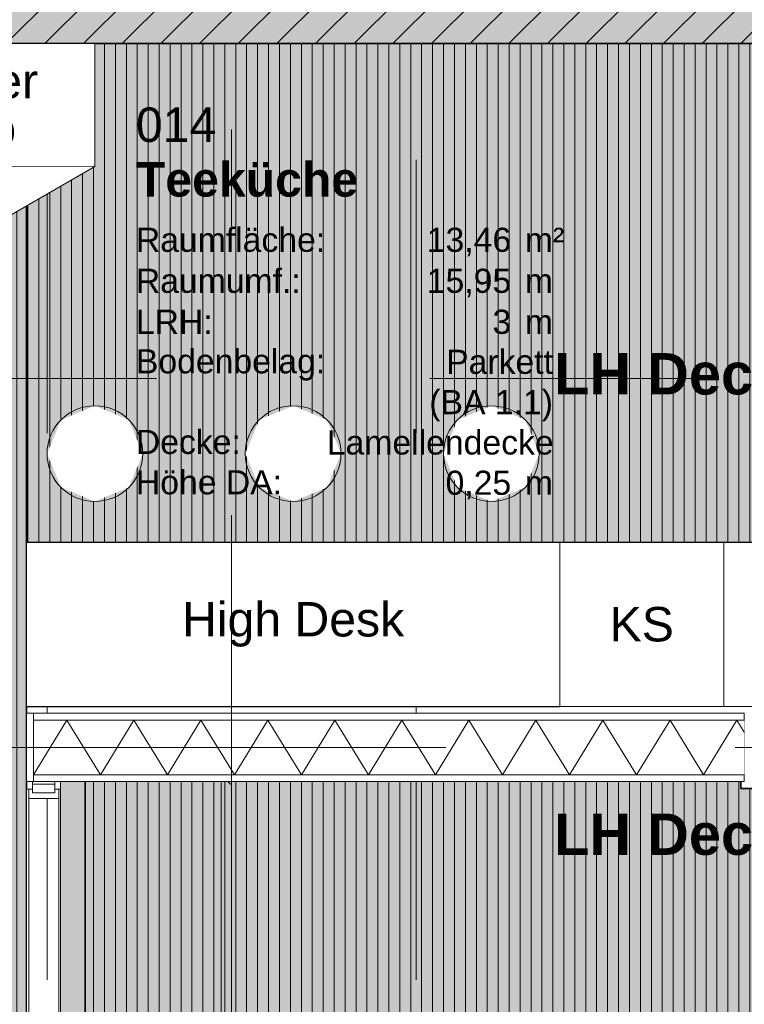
# Model space of a CAD drawing. Header units: metres. Extents: x -111 to 152, y -132 to 99.
# Tile 88 of 256: x -31.15 to -28.5, y -9.04 to -5.44. Entities that reach past the tile are written whole.
import ezdxf
from ezdxf.enums import TextEntityAlignment as Align

# ---------------------------------------------------------------- set-up
doc = ezdxf.new("R2010")
doc.units = ezdxf.units.M
doc.header["$PDMODE"] = 1
doc.header["$PDSIZE"] = -2
doc.linetypes.add('Achsen 01', pattern=[5.291531, 3.175, -1.058062, 0.352704, -0.705764])
doc.linetypes.add('Raster 01', pattern=[2, 1, -1])
doc.layers.get('0').update_dxf_attribs({"lineweight": 25})
for name, color, linetype, lineweight, true_color in [('013_Beton und Stahlbetonarbeiten-000 Sichtbeton-341 tragende In', 5, 'Continuous', 5, 0x0000ff), ('031_Metallbauarbeiten-350 Lamellendecke DS', 7, 'Continuous', 35, 0x666666), ('039_Trockenbauarbeiten-340 Dämmung', 7, 'Continuous', 9, 0xc0c0c0), ('AV1-Achsen', 1, 'Achsen 01', 18, 0xff0000), ('AV1-Einrichtung', 7, 'Continuous', 9, 0xa6a6a6), ('AV1-Raster', 7, 'Raster 01', 9, 0xa6a6a6)]:
    doc.layers.add(name, color=color, linetype=linetype, lineweight=lineweight, true_color=true_color)
for name, color, linetype, lineweight in [('013_Beton und Stahlbetonarbeiten-340 Innenwände', 7, 'Continuous', 18), ('027_Tischlerarbeiten-340 Innentüren', 7, 'Continuous', 9), ('030_Sonnenschutzarbeiten-BLENDSCHUTZ', 7, 'Continuous', 5), ('039_Trockenbauarbeiten-340 Gipskarton', 7, 'Continuous', 9), ('_1.35m (3D)', 7, 'Continuous', 9), ('_EG (2D)', 7, 'Continuous', 9), ('_EG - DS (2D)', 7, 'Continuous', 9), ('_GRU (2D)', 7, 'Continuous', 9), ('AV1-Schnitt Achsen', 7, 'Achsen 01', 18), ('AV1-Stempel-Raumstempel', 7, 'Continuous', 9), ('Bemaßung-Bemaßung', 7, 'Continuous', 9)]:
    doc.layers.add(name, color=color, linetype=linetype, lineweight=lineweight)
doc.layers.get('0').freeze()
doc.styles.add('Arial', font='arial.ttf')
doc.styles.add('Arial (bold)', font='arialbd.ttf')
doc.dimstyles.new('COE 50', dxfattribs={"dimtxt": 126.090495, "dimasz": 0.001414, "dimexe": 0.001, "dimexo": 0.01, "dimgap": 0.001, "dimtad": 1, "dimdec": 3, "dimtxsty": 'Arial', "dimblk": 'VW_SLASH-3', "dimblk1": 'VW_SLASH-3', "dimblk2": 'VW_SLASH-3', "dimcen": 0, "dimadec": 3, "dimazin": 0, "dimtfac": 0.8, "dimtdec": 3, "dimtix": 1, "dimtmove": 0, "dimatfit": 0, "dimldrblk": 'VW_SLASH-2', "dimfxl": 0.002, "dimfxlon": 1, "dimfrac": 2, "dimtolj": 1, "dimarcsym": 0})
pattern_1 = [(90, (0, 0), (0.04, 0), [])]

# ---------------------------------------------------------------- blocks, each defined once
blk = doc.blocks.new('Group-2')
at = {"layer": 'AV1-Raster'}
for p, q in [((-31.05, -22.95), (-31.05, 1.35)), ((-29.7, -22.95), (-29.7, 1.35)), ((1.35, -6.75), (-40.5, -6.75)), ((1.35, -8.1), (-40.5, -8.1))]:
    blk.add_line(p, q, dxfattribs=at)
blk = doc.blocks.new('1.35m (3D)')
at = {"layer": 'AV1-Raster', "color": 7}
blk.add_blockref('Group-2', (0, 0), dxfattribs=at)
blk = doc.blocks.new('VW_SLASH-3')
at = {"color": 0, "linetype": 'ByBlock', "lineweight": -2, "transparency": 16777216}
blk.add_line((0, 0), (-1, 0), dxfattribs=at)
at = {"color": 0, "linetype": 'Continuous', "lineweight": 15, "transparency": 16777216, "flags": 128}
blk.add_lwpolyline([(0.5, 0.5), (-0.5, -0.5)], dxfattribs=at)
blk = doc.blocks.new('*D49')
at = {"layer": '030_Sonnenschutzarbeiten-BLENDSCHUTZ', "color": 0, "lineweight": -2}
for p, q in [((-30.5132, -8.2), (-30.3632, -8.2)), ((-30.4132, -10.7293), (-30.4132, -8.2707)), ((-30.5132, -10.8), (-30.3632, -10.8))]:
    blk.add_line(p, q, dxfattribs=at)
at = {"layer": 'Defpoints', "color": 0}
for p in [(-30.66, -8.2), (-30.4132, -8.2), (-30.66, -10.8)]:
    blk.add_point(p, dxfattribs=at)
at = {"layer": '030_Sonnenschutzarbeiten-BLENDSCHUTZ', "color": 0, "lineweight": -2, "xscale": 0.070693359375, "yscale": 0.070693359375, "zscale": 0.070693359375}
for p, rotation in [((-30.4132, -8.2), 90), ((-30.4132, -10.8), 270)]:
    blk.add_blockref('VW_SLASH-3', p, dxfattribs=dict(at, rotation=rotation))
at = {"layer": '030_Sonnenschutzarbeiten-BLENDSCHUTZ', "color": 0, "lineweight": 13, "insert": (-30.5238, -9.5), "char_height": 0.10087, "attachment_point": 5, "rotation": 90, "style": 'Arial'}
blk.add_mtext('\\A1;2,60', dxfattribs=at)
blk = doc.blocks.new('VW_SLASH-2')
at = {"color": 0, "linetype": 'ByBlock', "lineweight": -2, "transparency": 16777216}
blk.add_line((0, 0), (-1, 0), dxfattribs=at)
at = {"color": 0, "linetype": 'Continuous', "lineweight": 15, "transparency": 16777216, "flags": 128}
blk.add_lwpolyline([(0.5, 0.5), (-0.5, -0.5)], dxfattribs=at)
blk = doc.blocks.new('Group-49')
at = {"color": 255, "linetype": 'Continuous', "lineweight": 5}
blk.add_wipeout([(-31.1, -8), (-28.5, -8), (-28.5, -8.2), (-31.1, -8.2)], dxfattribs=at).dxf.layer = '039_Trockenbauarbeiten-340 Dämmung'
blk = doc.blocks.new('Group-50')
at = {"layer": '039_Trockenbauarbeiten-340 Dämmung', "transparency": 33554687, "flags": 128}
blk.add_lwpolyline([(-31.1, -8.2), (-30.9775, -8), (-30.8549, -8.2), (-30.7324, -8), (-30.6098, -8.2), (-30.4873, -8), (-30.3648, -8.2), (-30.2422, -8), (-30.1197, -8.2), (-29.9971, -8), (-29.8746, -8.2), (-29.7521, -8), (-29.6295, -8.2), (-29.507, -8), (-29.3844, -8.2), (-29.2619, -8), (-29.1394, -8.2), (-29.0168, -8), (-28.8943, -8.2), (-28.7717, -8), (-28.6492, -8.2), (-28.5267, -8), (-28.5, -8.0435)], dxfattribs=at)
blk = doc.blocks.new('Group-51')
at = {"layer": '039_Trockenbauarbeiten-340 Dämmung'}
blk.add_blockref('Group-49', (0, 0), dxfattribs=at)
at = {"layer": '039_Trockenbauarbeiten-340 Dämmung', "transparency": 33554687}
blk.add_blockref('Group-50', (0, 0), dxfattribs=at)
blk = doc.blocks.new('*D535')
at = {"layer": 'Bemaßung-Bemaßung', "color": 0, "lineweight": -2}
for p, q in [((-40.225, -5.525), (-40.375, -5.525)), ((-40.325, -7.8793), (-40.325, -5.5957)), ((-40.225, -7.95), (-40.375, -7.95))]:
    blk.add_line(p, q, dxfattribs=at)
at = {"layer": 'Defpoints', "color": 0}
for p in [(-40.325, -5.525), (-28.35, -5.525), (-30.775, -7.95)]:
    blk.add_point(p, dxfattribs=at)
at = {"layer": 'Bemaßung-Bemaßung', "color": 0, "lineweight": -2, "xscale": 0.070693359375, "yscale": 0.070693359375, "zscale": 0.070693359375}
for p, rotation in [((-40.325, -5.525), 90), ((-40.325, -7.95), 270)]:
    blk.add_blockref('VW_SLASH-3', p, dxfattribs=dict(at, rotation=rotation))
at = {"layer": 'Bemaßung-Bemaßung', "color": 0, "insert": (-40.4717, -6.7375), "char_height": 0.12609, "attachment_point": 5, "rotation": 90, "style": 'Arial'}
blk.add_mtext('\\A1;2,42\\S5^ ;', dxfattribs=at)
blk = doc.blocks.new('*D536')
at = {"layer": 'Bemaßung-Bemaßung', "color": 0, "lineweight": -2}
for p, q in [((-40.225, -7.95), (-40.375, -7.95)), ((-40.325, -8.4793), (-40.325, -8.0207)), ((-40.225, -8.55), (-40.375, -8.55))]:
    blk.add_line(p, q, dxfattribs=at)
at = {"layer": 'Defpoints', "color": 0}
for p in [(-40.325, -7.95), (-30.775, -7.95), (-29.41, -8.55)]:
    blk.add_point(p, dxfattribs=at)
at = {"layer": 'Bemaßung-Bemaßung', "color": 0, "lineweight": -2, "xscale": 0.070693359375, "yscale": 0.070693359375, "zscale": 0.070693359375}
for p, rotation in [((-40.325, -7.95), 90), ((-40.325, -8.55), 270)]:
    blk.add_blockref('VW_SLASH-3', p, dxfattribs=dict(at, rotation=rotation))
at = {"layer": 'Bemaßung-Bemaßung', "color": 0, "insert": (-40.4394, -8.25), "char_height": 0.12609, "attachment_point": 5, "rotation": 90, "style": 'Arial'}
blk.add_mtext('\\A1;60', dxfattribs=at)
blk = doc.blocks.new('*D537')
at = {"layer": 'Bemaßung-Bemaßung', "color": 0, "lineweight": -2}
for p, q in [((-40.225, -8.55), (-40.375, -8.55)), ((-40.325, -8.6293), (-40.325, -8.6207)), ((-40.225, -8.7), (-40.375, -8.7))]:
    blk.add_line(p, q, dxfattribs=at)
at = {"layer": 'Defpoints', "color": 0}
for p in [(-40.325, -8.55), (-29.41, -8.55), (-28.8263, -8.7)]:
    blk.add_point(p, dxfattribs=at)
at = {"layer": 'Bemaßung-Bemaßung', "color": 0, "lineweight": -2, "xscale": 0.070693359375, "yscale": 0.070693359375, "zscale": 0.070693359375}
for p, rotation in [((-40.325, -8.55), 90), ((-40.325, -8.7), 270)]:
    blk.add_blockref('VW_SLASH-3', p, dxfattribs=dict(at, rotation=rotation))
at = {"layer": 'Bemaßung-Bemaßung', "color": 0, "insert": (-40.4764, -8.647), "char_height": 0.12609, "attachment_point": 5, "rotation": 90, "style": 'Arial'}
blk.add_mtext('\\A1;15', dxfattribs=at)
blk = doc.blocks.new('*D538')
at = {"layer": 'Bemaßung-Bemaßung', "color": 0, "lineweight": -2}
for p, q in [((-40.225, -8.7), (-40.375, -8.7)), ((-40.325, -13.3293), (-40.325, -8.7707)), ((-40.225, -13.4), (-40.375, -13.4))]:
    blk.add_line(p, q, dxfattribs=at)
at = {"layer": 'Defpoints', "color": 0}
for p in [(-40.325, -8.7), (-28.8263, -8.7), (-28.65, -13.4)]:
    blk.add_point(p, dxfattribs=at)
at = {"layer": 'Bemaßung-Bemaßung', "color": 0, "lineweight": -2, "xscale": 0.070693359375, "yscale": 0.070693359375, "zscale": 0.070693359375}
for p, rotation in [((-40.325, -8.7), 90), ((-40.325, -13.4), 270)]:
    blk.add_blockref('VW_SLASH-3', p, dxfattribs=dict(at, rotation=rotation))
at = {"layer": 'Bemaßung-Bemaßung', "color": 0, "insert": (-40.4508, -11.05), "char_height": 0.12609, "attachment_point": 5, "rotation": 90, "style": 'Arial'}
blk.add_mtext('\\A1;4,70', dxfattribs=at)
blk = doc.blocks.new('Raumstempel - Symbol - 1 (2D)')
at = {"layer": 'AV1-Stempel-Raumstempel', "attachment_point": 1, "line_spacing_factor": 0.967919, "style": 'Arial'}
for s, insert, char_height in [('Raumfläche:', (0.2, -0.6736), 0.088263), ('m²', (1.6225, -0.6736), 0.08826), ('Raumumf.:', (0.2, -0.8236), 0.08826), ('m', (1.6225, -0.8236), 0.0883), ('LRH:', (0.2, -0.9736), 0.08826), ('m', (1.6225, -0.9736), 0.0883), ('Bodenbelag:', (0.2, -1.118), 0.088263), ('Decke:', (0.2, -1.4131), 0.08826), ('Höhe DA:', (0.2, -1.5607), 0.08826), ('m', (1.6225, -1.5625), 0.0883)]:
    blk.add_mtext(s, dxfattribs=dict(at, insert=insert, char_height=char_height))
at = {"layer": 'AV1-Stempel-Raumstempel'}
for tag, style, p in [('Raumnummer', 'Arial', (0.2, -0.2337)), ('Raumname', 'Arial (bold)', (0.2, -0.4337))]:
    blk.add_attdef(tag, text='', height=0.1261, dxfattribs=dict(at, style=style)).set_placement(p, align=Align.TOP_LEFT)
at = {"layer": 'AV1-Stempel-Raumstempel', "style": 'Arial'}
for tag, p in [('Raumfläche', (1.5725, -0.6736)), ('Raumumfang', (1.5725, -0.8236)), ('LRH', (1.5725, -0.9736)), ('Bodenbelag', (1.7253, -1.1199)), ('Bodendetail', (1.7253, -1.2674)), ('Decke', (1.7278, -1.415)), ('Höhe_DA', (1.5725, -1.5625))]:
    blk.add_attdef(tag, text='', height=0.0883, dxfattribs=at).set_placement(p, align=Align.TOP_RIGHT)
blk = doc.blocks.new('Group-651')
at = {"color": 255, "linetype": 'Continuous', "lineweight": 5, "transparency": 33554687}
blk.add_wipeout([(-31.117, -8.2873), (-31.117, -8.2523), (-31.007, -8.2523), (-31.007, -8.2873)], dxfattribs=at).dxf.layer = '027_Tischlerarbeiten-340 Innentüren'
at = {"layer": '027_Tischlerarbeiten-340 Innentüren', "color": 7, "linetype": 'Continuous', "lineweight": 5, "transparency": 33554687, "flags": 128}
blk.add_lwpolyline([(-31.117, -8.2873), (-31.117, -8.2523), (-31.007, -8.2523), (-31.007, -8.2873)], close=True, dxfattribs=at)
at = {"color": 255, "linetype": 'Continuous', "lineweight": 5, "transparency": 33554687}
blk.add_wipeout([(-31.1031, -8.266), (-31.1031, -8.234), (-31.0211, -8.234), (-31.0211, -8.266)], dxfattribs=at).dxf.layer = '027_Tischlerarbeiten-340 Innentüren'
at = {"layer": '027_Tischlerarbeiten-340 Innentüren', "color": 7, "linetype": 'Continuous', "lineweight": 5, "transparency": 33554687, "flags": 128}
blk.add_lwpolyline([(-31.1031, -8.266), (-31.1031, -8.234), (-31.0211, -8.234), (-31.0211, -8.266)], close=True, dxfattribs=at)
at = {"color": 255, "linetype": 'Continuous', "lineweight": 13, "transparency": 33554687}
blk.add_wipeout([(-31.103, -8.225), (-31.021, -8.225), (-31.021, -8.234), (-31.103, -8.234)], dxfattribs=at).dxf.layer = '027_Tischlerarbeiten-340 Innentüren'
at = {"color": 255, "linetype": 'Continuous', "lineweight": 5, "transparency": 33554687}
for points in [[(-31.125, -9.5227), (-31.125, -8.2523), (-31.117, -8.2523), (-31.117, -9.5227)], [(-31.007, -9.5227), (-31.007, -8.2523), (-31.001, -8.2523), (-31.001, -9.5227)]]:
    blk.add_wipeout(points, dxfattribs=at).dxf.layer = '027_Tischlerarbeiten-340 Innentüren'
at = {"layer": '027_Tischlerarbeiten-340 Innentüren', "color": 7, "linetype": 'Continuous', "lineweight": 13, "transparency": 33554687, "flags": 128}
blk.add_lwpolyline([(-31.103, -8.225), (-31.021, -8.225), (-31.021, -8.234), (-31.103, -8.234)], close=True, dxfattribs=at)
at = {"layer": '027_Tischlerarbeiten-340 Innentüren', "color": 7, "linetype": 'Continuous', "lineweight": 5, "transparency": 33554687, "flags": 128}
for points in [[(-31.125, -9.5227), (-31.125, -8.2523), (-31.117, -8.2523), (-31.117, -9.5227)], [(-31.007, -9.5227), (-31.007, -8.2523), (-31.001, -8.2523), (-31.001, -9.5227)]]:
    blk.add_lwpolyline(points, close=True, dxfattribs=at)
blk = doc.blocks.new('Group-652')
at = {"layer": '027_Tischlerarbeiten-340 Innentüren', "color": 7, "transparency": 33554687}
blk.add_blockref('Group-651', (0, 0), dxfattribs=at)
blk = doc.blocks.new('Group-722')
at = {"layer": 'AV1-Achsen'}
blk.add_line((-43.35, -8.1), (4.2, -8.1), dxfattribs=at)
blk = doc.blocks.new('Group-729')
at = {"layer": 'AV1-Schnitt Achsen'}
blk.add_line((-30.375, -26.3), (-30.375, 4.7), dxfattribs=at)
blk = doc.blocks.new('GRU (2D)')
at = {"layer": 'AV1-Achsen', "color": 7}
blk.add_blockref('Group-722', (0, 0), dxfattribs=at)
at = {"layer": 'AV1-Schnitt Achsen', "color": 7}
blk.add_blockref('Group-729', (0, 0), dxfattribs=at)
blk = doc.blocks.new('EG - DS (2D)')
at = {"layer": '030_Sonnenschutzarbeiten-BLENDSCHUTZ', "linetype": 'Continuous', "lineweight": 0, "transparency": 33554610}
blk.add_hatch(color=220, dxfattribs=at).paths.add_polyline_path([(-31.001, -8.2), (-30.911, -8.2), (-30.911, -10.8), (-31.001, -10.8)])
at = {"layer": '031_Metallbauarbeiten-350 Lamellendecke DS', "linetype": 'Continuous', "lineweight": 0, "transparency": 33554508}
h = blk.add_hatch(color=254, dxfattribs=at)
h.paths.add_polyline_path([(-38.935, -5.525), (-38.935, -16.075), (-39.025, -16.075), (-39.025, -21.385), (-23.075, -21.385), (-23.075, -13.625), (-25.575, -13.625), (-25.575, -13.65), (-31.125, -13.65), (-31.125, -5.525)])
h.paths.add_polyline_path([(-28.2, -16.35), (-28.5, -16.35), (-28.5, -16.05), (-28.2, -16.05)])
h.paths.add_polyline_path([(-33.9, -13.65), (-33.9, -13.35), (-33.6, -13.35), (-33.6, -13.65)])
h.paths.add_polyline_path([(-33.6, -8.25), (-33.9, -8.25), (-33.9, -7.95), (-33.6, -7.95)])
h.paths.add_polyline_path([(-33.6, -16.35), (-33.9, -16.35), (-33.9, -16.05), (-33.6, -16.05)])
at = {"layer": '031_Metallbauarbeiten-350 Lamellendecke DS', "linetype": 'Continuous', "lineweight": 9, "transparency": 33554508}
h = blk.add_hatch(dxfattribs=at)
h.set_pattern_fill('Lamellendecke', color=252, style=0, pattern_type=2)
h.set_pattern_definition(pattern_1)
h.paths.add_polyline_path([(-38.935, -5.525), (-38.935, -16.075), (-39.025, -16.075), (-39.025, -21.385), (-23.075, -21.385), (-23.075, -13.625), (-25.575, -13.625), (-25.575, -13.65), (-31.125, -13.65), (-31.125, -5.525)])
h.paths.add_polyline_path([(-28.2, -16.35), (-28.5, -16.35), (-28.5, -16.05), (-28.2, -16.05)])
h.paths.add_polyline_path([(-33.9, -13.65), (-33.9, -13.35), (-33.6, -13.35), (-33.6, -13.65)])
h.paths.add_polyline_path([(-33.6, -8.25), (-33.9, -8.25), (-33.9, -7.95), (-33.6, -7.95)])
h.paths.add_polyline_path([(-33.6, -16.35), (-33.9, -16.35), (-33.9, -16.05), (-33.6, -16.05)])
at = {"layer": '031_Metallbauarbeiten-350 Lamellendecke DS', "linetype": 'Continuous', "lineweight": 0, "transparency": 33554508}
for color, points in [(40, [(-38.935, -5.525), (-38.935, -16.075), (-39.025, -16.075), (-39.025, -21.385), (-23.075, -21.385), (-23.075, -13.625), (-31.125, -13.625), (-31.125, -5.525)]), (254, [(-31.125, -7.35), (-29.175, -7.35), (-29.175, -7.95), (-31.125, -7.95)]), (254, [(-28.5124, -8.25), (-28.1876, -8.25), (-28.1876, -8.2), (-25.725, -8.2), (-25.725, -13.4), (-28.1876, -13.4), (-28.1876, -13.3452), (-28.5124, -13.3452), (-28.5124, -13.4), (-30.911, -13.4), (-30.911, -8.2), (-28.5124, -8.2)])]:
    blk.add_hatch(color=color, dxfattribs=at).paths.add_polyline_path(points)
h = blk.add_hatch(color=254, dxfattribs=at)
h.paths.add_polyline_path([(-5.55, -5.525), (-31.125, -5.525), (-31.125, -7.35), (-25.575, -7.35), (-25.575, -13.625), (-23.075, -13.625), (-23.075, -7.975), (-16.075, -7.975), (-16.075, -13.625), (-23.075, -13.625), (-23.075, -16.075), (-16.075, -16.075), (-16.075, -16.05), (-5.55, -16.05)])
h.paths.add_polyline_path([(-8.0229, -7.95), (-8.0229, -13.65), (-13.575, -13.65), (-13.575, -7.95)])
at = {"layer": '031_Metallbauarbeiten-350 Lamellendecke DS', "linetype": 'Continuous', "lineweight": 9, "transparency": 33554508}
h = blk.add_hatch(dxfattribs=at)
h.set_pattern_fill('Lamellendecke', color=252, style=0, pattern_type=2)
h.set_pattern_definition(pattern_1)
h.paths.add_polyline_path([(-5.55, -5.525), (-31.125, -5.525), (-31.125, -7.35), (-25.575, -7.35), (-25.575, -13.625), (-23.075, -13.625), (-23.075, -7.975), (-16.075, -7.975), (-16.075, -13.625), (-23.075, -13.625), (-23.075, -16.075), (-16.075, -16.075), (-16.075, -16.05), (-5.55, -16.05)])
h.paths.add_polyline_path([(-8.0229, -7.95), (-8.0229, -13.65), (-13.575, -13.65), (-13.575, -7.95)])
h = blk.add_hatch(dxfattribs=at)
h.set_pattern_fill('Lamellendecke', color=252, style=0, pattern_type=2)
h.set_pattern_definition(pattern_1)
h.paths.add_polyline_path([(-31.125, -7.35), (-29.175, -7.35), (-29.175, -7.95), (-31.125, -7.95)])
h = blk.add_hatch(dxfattribs=at)
h.set_pattern_fill('Lamellendecke', color=252, style=0, pattern_type=2)
h.set_pattern_definition(pattern_1)
h.paths.add_polyline_path([(-28.5124, -8.25), (-28.1876, -8.25), (-28.1876, -8.2), (-25.725, -8.2), (-25.725, -13.4), (-28.1876, -13.4), (-28.1876, -13.3452), (-28.5124, -13.3452), (-28.5124, -13.4), (-30.911, -13.4), (-30.911, -8.2), (-28.5124, -8.2)])
at = {"layer": '030_Sonnenschutzarbeiten-BLENDSCHUTZ', "color": 6, "lineweight": 13, "flags": 128}
blk.add_lwpolyline([(-31.001, -8.2), (-30.911, -8.2), (-30.911, -10.8), (-31.001, -10.8)], close=True, dxfattribs=at)
at = {"layer": '031_Metallbauarbeiten-350 Lamellendecke DS', "flags": 128}
for points in [[(-38.935, -5.525), (-38.935, -16.075), (-39.025, -16.075), (-39.025, -21.385), (-23.075, -21.385), (-23.075, -13.625), (-25.575, -13.625), (-25.575, -13.65), (-31.125, -13.65), (-31.125, -5.525)], [(-5.55, -5.525), (-31.125, -5.525), (-31.125, -7.35), (-25.575, -7.35), (-25.575, -13.625), (-23.075, -13.625), (-23.075, -7.975), (-16.075, -7.975), (-16.075, -13.625), (-23.075, -13.625), (-23.075, -16.075), (-16.075, -16.075), (-16.075, -16.05), (-5.55, -16.05)], [(-31.125, -7.35), (-29.175, -7.35), (-29.175, -7.95), (-31.125, -7.95)], [(-28.5124, -8.25), (-28.1876, -8.25), (-28.1876, -8.2), (-25.725, -8.2), (-25.725, -13.4), (-28.1876, -13.4), (-28.1876, -13.3452), (-28.5124, -13.3452), (-28.5124, -13.4), (-30.911, -13.4), (-30.911, -8.2), (-28.5124, -8.2)]]:
    blk.add_lwpolyline(points, close=True, dxfattribs=at)
at = {"layer": '031_Metallbauarbeiten-350 Lamellendecke DS', "color": 251, "linetype": 'Continuous', "lineweight": 35, "transparency": 33554687, "flags": 128}
blk.add_lwpolyline([(-38.935, -5.525), (-38.935, -16.075), (-39.025, -16.075), (-39.025, -21.385), (-23.075, -21.385), (-23.075, -13.625), (-31.125, -13.625), (-31.125, -5.525)], close=True, dxfattribs=at)
at = {"layer": '031_Metallbauarbeiten-350 Lamellendecke DS', "char_height": 0.151309, "attachment_point": 5, "line_spacing_factor": 0.969122, "style": 'Arial (bold)'}
for insert in [(-28.35, -6.75), (-28.35, -8.4344)]:
    blk.add_mtext('LH Decke: 0,18m', dxfattribs=dict(at, insert=insert))
at = {"layer": '030_Sonnenschutzarbeiten-BLENDSCHUTZ', "color": 7, "lineweight": 13}
dim = blk.add_linear_dim(base=(-30.4132, -8.2), p1=(-30.66, -10.8), p2=(-30.66, -8.2), angle=270, text='2,60', dimstyle='COE 50', override={"dimtxt": 0.100872, "dimasz": 0.070693, "dimexe": 0.05, "dimgap": 0.05, "dimdec": 2, "dimpost": '<>', "dimtxsty": 'Arial', "dimtmove": 2, "dimfxl": 0.1}, dxfattribs=at)
dim.commit()
dim.dimension.update_dxf_attribs({"geometry": '*D49', "text_midpoint": (-30.5238, -9.5)})
blk = doc.blocks.new('EG (2D)')
at = {"layer": 'Bemaßung-Bemaßung'}
dim = blk.add_linear_dim(base=(-40.325, -8.55), p1=(-28.8263, -8.7), p2=(-29.41, -8.55), angle=270, text='15', dimstyle='COE 50', override={"dimtxt": 0.12609, "dimasz": 0.070693, "dimexe": 0.05, "dimgap": 0.05, "dimpost": '<>', "dimtxsty": 'Arial', "dimtmove": 2, "dimfxl": 0.1}, dxfattribs=at)
dim.commit()
dim.dimension.update_dxf_attribs({"geometry": '*D537', "text_midpoint": (-40.4764, -8.647), "dimtype": 160})
dim = blk.add_linear_dim(base=(-40.325, -8.7), p1=(-28.65, -13.4), p2=(-28.8263, -8.7), angle=270, text='4,70', dimstyle='COE 50', override={"dimtxt": 0.12609, "dimasz": 0.070693, "dimexe": 0.05, "dimgap": 0.05, "dimpost": '<>', "dimtxsty": 'Arial', "dimtmove": 2, "dimfxl": 0.1}, dxfattribs=at)
dim.commit()
dim.dimension.update_dxf_attribs({"geometry": '*D538', "text_midpoint": (-40.4508, -11.05)})
at = {"color": 255}
blk.add_wipeout([(-30.95, -8), (-28.5, -8), (-28.5, -8.2), (-30.95, -8.2)], dxfattribs=at).dxf.layer = '039_Trockenbauarbeiten-340 Dämmung'
at = {"color": 255, "transparency": 33554559}
blk.add_wipeout([(-31.675, -5.975), (-31.675, -5.525), (-30.875, -5.525), (-30.875, -5.975)], dxfattribs=at).dxf.layer = 'AV1-Einrichtung'
at = {"layer": '013_Beton und Stahlbetonarbeiten-340 Innenwände', "linetype": 'Continuous', "lineweight": 0, "true_color": 0xc0c0c0}
blk.add_hatch(color=9, dxfattribs=at).paths.add_polyline_path([(-39.025, -5.275), (-39.025, -5.525), (-22.825, -5.525), (-22.825, -5.275)])
at = {"layer": '013_Beton und Stahlbetonarbeiten-340 Innenwände', "linetype": 'Continuous', "lineweight": 13}
h = blk.add_hatch(dxfattribs=at)
h.set_pattern_fill('Stahlbeton', color=251, style=0, pattern_type=2)
h.set_pattern_definition([(45, (0, 0), (0.07071068, -0.07071068), [0.025, -0.025])])
h.paths.add_polyline_path([(-39.025, -5.275), (-39.025, -5.525), (-22.825, -5.525), (-22.825, -5.275)])
h = blk.add_hatch(dxfattribs=at)
h.set_pattern_fill('Stahlbeton-1', color=251, style=0, pattern_type=2)
h.set_pattern_definition([(-135, (0.03106, -0.03313), (0.07071068, -0.07071068), [])])
h.paths.add_polyline_path([(-39.025, -5.275), (-39.025, -5.525), (-22.825, -5.525), (-22.825, -5.275)])
at = {"layer": '013_Beton und Stahlbetonarbeiten-000 Sichtbeton-341 tragende In', "color": 30}
blk.add_solid([(-39.025, -5.475), (-22.875, -5.475), (-39.025, -5.525), (-22.825, -5.525)], dxfattribs=at)
at = {"layer": '013_Beton und Stahlbetonarbeiten-340 Innenwände', "flags": 128}
blk.add_lwpolyline([(-39.025, -5.275), (-39.025, -5.525), (-22.825, -5.525), (-22.825, -5.275)], close=True, dxfattribs=at)
at = {"layer": '039_Trockenbauarbeiten-340 Dämmung', "flags": 128}
blk.add_lwpolyline([(-30.95, -8), (-28.5, -8), (-28.5, -8.2), (-30.95, -8.2)], close=True, dxfattribs=at)
at = {"layer": 'AV1-Einrichtung', "flags": 128}
blk.add_lwpolyline([(-31.675, -5.975), (-31.675, -5.525), (-30.875, -5.525), (-30.875, -5.975)], close=True, dxfattribs=at)
at = {"layer": 'AV1-Einrichtung', "insert": (-31.675, -5.75), "char_height": 0.12609, "attachment_point": 5, "line_spacing_factor": 0.969122, "style": 'Arial'}
blk.add_mtext('Personalfächer\\P{\\H0.6x;(Anzahl x 40 x 45 cm)}', dxfattribs=at)
at = {"layer": '039_Trockenbauarbeiten-340 Dämmung', "color": 7, "transparency": 33554687}
blk.add_blockref('Group-51', (0, 0), dxfattribs=at)
at = {"color": 255}
blk.add_wipeout([(-31.1, -7.975), (-28.5, -7.975), (-28.5, -8), (-31.1, -8)], dxfattribs=at).dxf.layer = '039_Trockenbauarbeiten-340 Gipskarton'
at = {"layer": '039_Trockenbauarbeiten-340 Gipskarton', "flags": 128}
blk.add_lwpolyline([(-31.1, -7.975), (-28.5, -7.975), (-28.5, -8), (-31.1, -8)], close=True, dxfattribs=at)
at = {"layer": 'Bemaßung-Bemaßung'}
for base, p1, p2, text, picture, middle in [((-40.325, -5.525), (-30.775, -7.95), (-28.35, -5.525), '2,42\\S5^ ;', '*D535', (-40.4717, -6.7375)), ((-40.325, -7.95), (-29.41, -8.55), (-30.775, -7.95), '60', '*D536', (-40.4394, -8.25))]:
    dim = blk.add_linear_dim(base=base, p1=p1, p2=p2, angle=270, text=text, dimstyle='COE 50', override={"dimtxt": 0.12609, "dimasz": 0.070693, "dimexe": 0.05, "dimgap": 0.05, "dimpost": '<>', "dimtxsty": 'Arial', "dimtmove": 2, "dimfxl": 0.1}, dxfattribs=at)
    dim.commit()
    dim.dimension.update_dxf_attribs({"geometry": picture, "text_midpoint": middle})
at = {"color": 255}
blk.add_wipeout([(-28.5, -8.2), (-28.5, -8.225), (-31.1, -8.225), (-31.1, -8.2)], dxfattribs=at).dxf.layer = '039_Trockenbauarbeiten-340 Gipskarton'
at = {"color": 255, "transparency": 33554559}
for points in [[(-31.275, -5.975), (-31.2741, -6.0012), (-31.2716, -6.0272), (-31.2673, -6.053), (-31.2614, -6.0785), (-31.2538, -6.1036), (-31.2446, -6.1281), (-31.2337, -6.1519), (-31.2214, -6.175), (-30.875, -5.975)], [(-30.9987, -7.1487), (-31.0499, -7.025), (-30.9987, -6.9013), (-30.8749, -6.85), (-30.7512, -6.9013), (-30.6999, -7.025), (-30.7512, -7.1487), (-30.8749, -7.2)], [(-30.2737, -7.1487), (-30.325, -7.025), (-30.2737, -6.9013), (-30.15, -6.85), (-30.0263, -6.9013), (-29.975, -7.025), (-30.0263, -7.1487), (-30.15, -7.2)], [(-29.3013, -7.1487), (-29.4251, -7.2), (-29.5488, -7.1487), (-29.6001, -7.025), (-29.5488, -6.9013), (-29.4251, -6.85), (-29.3013, -6.9013), (-29.2501, -7.025)], [(-29.175, -7.35), (-28.575, -7.35), (-28.575, -7.95), (-29.175, -7.95)]]:
    blk.add_wipeout(points, dxfattribs=at).dxf.layer = 'AV1-Einrichtung'
at = {"layer": '039_Trockenbauarbeiten-340 Gipskarton', "flags": 128}
blk.add_lwpolyline([(-28.5, -8.2), (-28.5, -8.225), (-31.1, -8.225), (-31.1, -8.2)], close=True, dxfattribs=at)
at = {"layer": 'AV1-Einrichtung', "flags": 128}
blk.add_lwpolyline([(-31.275, -5.975, 0.131652), (-31.2214, -6.175), (-30.875, -5.975)], format="xyb", dxfattribs=at)
blk.add_lwpolyline([(-29.175, -7.35), (-28.575, -7.35), (-28.575, -7.95), (-29.175, -7.95)], close=True, dxfattribs=at)
at = {"layer": 'AV1-Einrichtung'}
for centre in [(-30.8749, -7.025), (-30.15, -7.025), (-29.4251, -7.025)]:
    blk.add_circle(centre, 0.175, dxfattribs=at)
at = {"layer": 'AV1-Stempel-Raumstempel'}
blk.add_blockref('Raumstempel - Symbol - 1 (2D)', (-30.925, -5.525), dxfattribs=at).add_auto_attribs({'Raumname': 'Teeküche', 'Raumnummer': '014', 'Bodendetail': '(BA 1.1)', 'Raumfläche': '13,46', 'LRH': '3', 'Raumumfang': '15,95', 'Höhe_DA': '0,25', 'Decke': 'Lamellendecke', 'Bodenbelag': 'Parkett'})
at = {"layer": 'AV1-Einrichtung', "insert": (-28.875, -7.65), "char_height": 0.12609, "attachment_point": 5, "line_spacing_factor": 0.969122, "style": 'Arial'}
blk.add_mtext('KS', dxfattribs=at)
at = {"color": 255}
blk.add_wipeout([(-31.125, -7.975), (-31.1, -7.975), (-31.1, -8.225), (-31.125, -8.225)], dxfattribs=at).dxf.layer = '039_Trockenbauarbeiten-340 Gipskarton'
at = {"color": 255, "transparency": 33554559}
for points in [[(-31.125, -7.35), (-29.175, -7.35), (-29.175, -7.95), (-31.125, -7.95)], [(-28.575, -7.35), (-27.975, -7.35), (-27.975, -7.95), (-28.575, -7.95)]]:
    blk.add_wipeout(points, dxfattribs=at).dxf.layer = 'AV1-Einrichtung'
at = {"layer": '039_Trockenbauarbeiten-340 Gipskarton', "flags": 128}
blk.add_lwpolyline([(-31.125, -7.975), (-31.1, -7.975), (-31.1, -8.225), (-31.125, -8.225)], close=True, dxfattribs=at)
at = {"layer": 'AV1-Einrichtung', "flags": 128}
for points in [[(-31.125, -7.35), (-29.175, -7.35), (-29.175, -7.95), (-31.125, -7.95)], [(-28.575, -7.35), (-27.975, -7.35), (-27.975, -7.95), (-28.575, -7.95)]]:
    blk.add_lwpolyline(points, close=True, dxfattribs=at)
at = {"layer": 'AV1-Einrichtung', "insert": (-30.15, -7.65), "char_height": 0.12609, "attachment_point": 5, "line_spacing_factor": 0.969122, "style": 'Arial'}
blk.add_mtext('High Desk', dxfattribs=at)
at = {"layer": '027_Tischlerarbeiten-340 Innentüren', "color": 7, "transparency": 33554687}
blk.add_blockref('Group-652', (0, 0), dxfattribs=at)

msp = doc.modelspace()

# ---------------------------------------------------------------- block references
at = {"layer": '_1.35m (3D)'}
msp.add_blockref('1.35m (3D)', (0, 0), dxfattribs=at)

# ---------------------------------------------------------------- next in the draw order: block references
at = {"layer": '_EG - DS (2D)'}
msp.add_blockref('EG - DS (2D)', (0, 0), dxfattribs=at)

# ---------------------------------------------------------------- next in the draw order: block references
at = {"layer": '_EG (2D)'}
msp.add_blockref('EG (2D)', (0, 0), dxfattribs=at)

# ---------------------------------------------------------------- next in the draw order: block references
at = {"layer": '_GRU (2D)'}
msp.add_blockref('GRU (2D)', (0, 0), dxfattribs=at)

doc.saveas('drawing.dxf')
